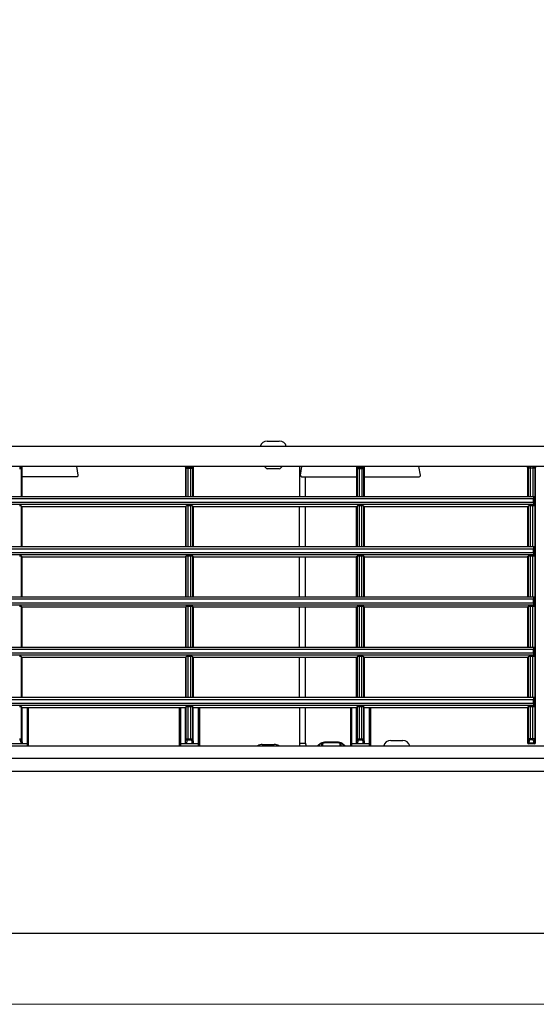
# Model space of a CAD drawing. Header units: millimetres. Extents: x -17122 to 7392, y -6480 to -3200.
# Tile 29 of 70: x -2006 to -1993, y -4902 to -4877. Entities that reach past the tile are written whole.
import ezdxf
from ezdxf.lldxf.tags import DXFTag

# ---------------------------------------------------------------- set-up
doc = ezdxf.new("R2010")
doc.units = ezdxf.units.MM
doc.layers.add('IS_Armatura_Therm', color=7, linetype='SOLID', true_color=0x000000)
doc.layers.add('IS_Wężownica OChP', color=7, linetype='Continuous', lineweight=5, true_color=0x800080)
tags = doc.linetypes.add('SOLID', pattern=[10, 10, 0]).pattern_tags.tags
tags[6:7] = [DXFTag(74, 4), DXFTag(75, 0), DXFTag(340, '0'), DXFTag(46, 0.0), DXFTag(50, 0.0), DXFTag(44, 0.0), DXFTag(45, 0.0)]
tags[4:5] = [DXFTag(74, 4), DXFTag(75, 0), DXFTag(340, '0'), DXFTag(46, 0.0), DXFTag(50, 0.0), DXFTag(44, 0.0), DXFTag(45, 0.0)]

# ---------------------------------------------------------------- blocks, each defined once
blk = doc.blocks.new('A$C3BB659E6')
at = {"color": 7, "linetype": 'Continuous'}
for p, q in [((1604, 122.52), (22, 122.52)), ((22, 82.25), (1604, 82.25)), ((1587, 78.98), (39, 78.98)), ((1587, 75.89), (39, 75.89)), ((555.2, 75.08), (555.2, 6.68)), ((555.2, 75.08), (555.22, 75.08)), ((555.26, 74.92), (555.36, 74.15)), ((555.36, 6.68), (555.36, 74.15)), ((555.5, 75.38), (556.9, 75.38)), ((555.56, 75.21), (555.66, 74.44)), ((555.56, 75.21), (556.84, 75.21)), ((555.86, 74.39), (555.86, 66.16)), ((555.86, 74.39), (556.54, 74.39)), ((555.86, 74.1), (556.54, 74.1)), ((556.54, 66.16), (556.54, 74.39)), ((556.74, 74.44), (556.84, 75.21)), ((557.04, 74.15), (557.14, 74.92)), ((557.04, 66.18), (557.04, 74.15)), ((557.18, 75.08), (557.2, 75.08)), ((557.2, 66.38), (557.2, 75.08)), ((591.25, 74.51), (588.26, 74.51)), ((596.3, 66.38), (596.3, 75.89)), ((596.6, 66.38), (596.6, 75.89)), ((596.6, 75.34), (601, 75.34)), ((597.84, 75.03), (597.84, 66.38)), ((597.96, 74.15), (597.84, 75.03)), ((597.96, 74.15), (597.96, 66.18)), ((598.26, 74.44), (598.14, 75.34)), ((598.46, 74.39), (598.46, 66.16)), ((599.14, 74.39), (598.46, 74.39)), ((599.14, 74.1), (598.46, 74.1)), ((599.14, 66.16), (599.14, 74.39)), ((599.46, 75.34), (599.34, 74.44)), ((599.76, 75.03), (599.64, 74.15)), ((599.64, 66.18), (599.64, 74.15)), ((599.76, 75.03), (599.76, 66.38)), ((601, 66.38), (601, 75.89)), ((601.3, 66.38), (601.3, 75.89)), ((603.25, 75.33), (602.58, 75.89)), ((603.18, 75.48), (602.7, 75.89)), ((603.6, 75.89), (603.6, 75.31)), ((603.86, 75.89), (603.86, 75.24)), ((604.71, 75.06), (604.71, 74.9)), ((607.29, 75.06), (604.71, 75.06)), ((607.29, 74.9), (604.71, 74.9)), ((607.29, 74.9), (607.29, 75.06)), ((608.14, 75.89), (608.14, 75.24)), ((608.4, 75.89), (608.4, 75.31)), ((608.75, 75.33), (609.42, 75.89)), ((608.82, 75.48), (609.3, 75.89)), ((612.5, 75.21), (612.5, 66.38)), ((614, 75.21), (612.5, 75.21)), ((614, 66.38), (614, 75.89)), ((623.25, 75.5), (620.26, 75.5)), ((638.9, 66.38), (638.9, 75.89)), ((639.2, 66.38), (639.2, 75.89)), ((639.2, 75.34), (643.6, 75.34)), ((640.44, 75.03), (640.44, 66.38)), ((640.56, 74.15), (640.44, 75.03)), ((640.56, 74.15), (640.56, 66.18)), ((640.86, 74.44), (640.74, 75.34)), ((641.06, 74.39), (641.06, 66.16)), ((641.74, 74.39), (641.06, 74.39)), ((641.74, 74.1), (641.06, 74.1)), ((641.74, 66.16), (641.74, 74.39)), ((642.06, 75.34), (641.94, 74.44)), ((642.36, 75.03), (642.24, 74.15)), ((642.24, 66.18), (642.24, 74.15)), ((642.36, 75.03), (642.36, 66.38)), ((643.6, 66.38), (643.6, 75.89)), ((643.9, 66.38), (643.9, 75.89)), ((681.5, 66.38), (681.5, 75.89)), ((681.8, 66.38), (681.8, 75.89)), ((681.8, 75.34), (686.2, 75.34)), ((683.04, 75.03), (683.04, 66.38)), ((683.16, 74.15), (683.04, 75.03)), ((683.16, 74.15), (683.16, 66.18)), ((683.46, 74.44), (683.34, 75.34)), ((555.42, 66.17), (555.69, 65.83)), ((555.42, 66.17), (555.42, 63.88)), ((557.2, 66.38), (557.04, 66.18)), ((557.2, 66.38), (597.84, 66.38)), ((597.8, 66.38), (597.96, 66.18)), ((599.8, 66.38), (599.64, 66.18)), ((599.76, 66.38), (640.44, 66.38)), ((640.4, 66.38), (640.56, 66.18)), ((642.4, 66.38), (642.24, 66.18)), ((642.36, 66.38), (683.04, 66.38)), ((683, 66.38), (683.16, 66.18)), ((555.42, 63.88), (812.58, 63.88)), ((555.69, 65.83), (812.31, 65.83)), ((555.7, 65.33), (555.7, 64.38)), ((555.7, 65.33), (812.3, 65.33)), ((555.7, 64.38), (812.3, 64.38)), ((555.86, 66.16), (556.54, 66.16)), ((555.86, 63.88), (555.86, 53.66)), ((556.54, 53.66), (556.54, 63.88)), ((557.04, 53.68), (557.04, 63.88)), ((557.2, 53.88), (557.2, 63.88)), ((597.8, 63.88), (597.8, 53.88)), ((597.96, 63.88), (597.96, 53.68)), ((598.46, 66.16), (599.14, 66.16)), ((598.46, 63.88), (598.46, 53.66)), ((599.14, 53.66), (599.14, 63.88)), ((599.64, 53.68), (599.64, 63.88)), ((599.8, 63.88), (599.8, 53.88)), ((612.5, 63.88), (612.5, 53.88)), ((614, 63.88), (614, 53.88)), ((640.4, 63.88), (640.4, 53.88)), ((640.56, 63.88), (640.56, 53.68)), ((641.06, 66.16), (641.74, 66.16)), ((641.06, 63.88), (641.06, 53.66)), ((641.74, 53.66), (641.74, 63.88)), ((642.24, 53.68), (642.24, 63.88)), ((642.4, 53.88), (642.4, 63.88)), ((683, 63.88), (683, 53.88)), ((683.16, 63.88), (683.16, 53.68)), ((555.42, 53.67), (555.69, 53.33)), ((555.42, 53.67), (555.42, 51.38)), ((555.69, 53.33), (812.31, 53.33)), ((555.7, 52.83), (555.7, 51.88)), ((555.7, 52.83), (812.3, 52.83)), ((555.7, 51.88), (812.3, 51.88)), ((555.86, 53.66), (556.54, 53.66)), ((557.2, 53.88), (557.04, 53.68)), ((557.2, 53.88), (597.8, 53.88)), ((597.8, 53.88), (597.96, 53.68)), ((598.46, 53.66), (599.14, 53.66)), ((599.8, 53.88), (599.64, 53.68)), ((599.8, 53.88), (640.4, 53.88)), ((640.4, 53.88), (640.56, 53.68)), ((641.06, 53.66), (641.74, 53.66)), ((642.4, 53.88), (642.24, 53.68)), ((642.4, 53.88), (683, 53.88)), ((683, 53.88), (683.16, 53.68)), ((555.42, 51.38), (812.58, 51.38)), ((555.86, 51.38), (555.86, 41.16)), ((556.54, 41.16), (556.54, 51.38)), ((557.04, 41.18), (557.04, 51.38)), ((557.2, 41.38), (557.2, 51.38)), ((597.8, 51.38), (597.8, 41.38)), ((597.96, 51.38), (597.96, 41.18)), ((598.46, 51.38), (598.46, 41.16)), ((599.14, 41.16), (599.14, 51.38)), ((599.64, 41.18), (599.64, 51.38)), ((599.8, 51.38), (599.8, 41.38)), ((612.5, 51.38), (612.5, 41.38)), ((614, 51.38), (614, 41.38)), ((640.4, 51.38), (640.4, 41.38)), ((640.56, 51.38), (640.56, 41.18)), ((641.06, 51.38), (641.06, 41.16)), ((641.74, 41.16), (641.74, 51.38)), ((642.24, 41.18), (642.24, 51.38)), ((642.4, 41.38), (642.4, 51.38)), ((683, 51.38), (683, 41.38)), ((683.16, 51.38), (683.16, 41.18)), ((555.42, 41.17), (555.69, 40.83)), ((555.42, 41.17), (555.42, 38.88)), ((555.69, 40.83), (812.31, 40.83)), ((555.7, 40.33), (555.7, 39.38)), ((555.7, 40.33), (812.3, 40.33)), ((555.7, 39.38), (812.3, 39.38)), ((555.86, 41.16), (556.54, 41.16)), ((557.2, 41.38), (557.04, 41.18)), ((557.2, 41.38), (597.8, 41.38)), ((597.8, 41.38), (597.96, 41.18)), ((598.46, 41.16), (599.14, 41.16)), ((599.8, 41.38), (599.64, 41.18)), ((599.8, 41.38), (640.4, 41.38)), ((640.4, 41.38), (640.56, 41.18)), ((641.06, 41.16), (641.74, 41.16)), ((642.4, 41.38), (642.24, 41.18)), ((642.4, 41.38), (683, 41.38)), ((683, 41.38), (683.16, 41.18)), ((555.42, 38.88), (812.58, 38.88)), ((555.86, 38.88), (555.86, 28.66)), ((556.54, 28.66), (556.54, 38.88)), ((557.04, 28.68), (557.04, 38.88)), ((557.2, 28.88), (557.2, 38.88)), ((597.8, 38.88), (597.8, 28.88)), ((597.96, 38.88), (597.96, 28.68)), ((598.46, 38.88), (598.46, 28.66)), ((599.14, 28.66), (599.14, 38.88)), ((599.64, 28.68), (599.64, 38.88)), ((599.8, 38.88), (599.8, 28.88)), ((612.5, 38.88), (612.5, 28.88)), ((614, 38.88), (614, 28.88)), ((640.4, 38.88), (640.4, 28.88)), ((640.56, 38.88), (640.56, 28.68)), ((641.06, 38.88), (641.06, 28.66)), ((641.74, 28.66), (641.74, 38.88)), ((642.24, 28.68), (642.24, 38.88)), ((642.4, 28.88), (642.4, 38.88)), ((683, 38.88), (683, 28.88)), ((683.16, 38.88), (683.16, 28.68)), ((555.42, 28.67), (555.69, 28.33)), ((555.42, 28.67), (555.42, 26.38)), ((555.69, 28.33), (812.31, 28.33)), ((555.7, 27.83), (555.7, 26.88)), ((555.7, 27.83), (812.3, 27.83)), ((555.86, 28.66), (556.54, 28.66)), ((557.2, 28.88), (557.04, 28.68)), ((557.2, 28.88), (597.8, 28.88)), ((597.8, 28.88), (597.96, 28.68)), ((598.46, 28.66), (599.14, 28.66)), ((599.8, 28.88), (599.64, 28.68)), ((599.8, 28.88), (640.4, 28.88)), ((640.4, 28.88), (640.56, 28.68)), ((641.06, 28.66), (641.74, 28.66)), ((642.4, 28.88), (642.24, 28.68)), ((642.4, 28.88), (683, 28.88)), ((683, 28.88), (683.16, 28.68)), ((555.42, 26.38), (812.58, 26.38)), ((555.7, 26.88), (812.3, 26.88)), ((555.86, 26.38), (555.86, 16.16)), ((556.54, 16.16), (556.54, 26.38)), ((557.04, 16.18), (557.04, 26.38)), ((557.2, 16.38), (557.2, 26.38)), ((597.8, 26.38), (597.8, 16.38)), ((597.96, 26.38), (597.96, 16.18)), ((598.46, 26.38), (598.46, 16.16)), ((599.14, 16.16), (599.14, 26.38)), ((599.64, 16.18), (599.64, 26.38)), ((599.8, 26.38), (599.8, 16.38)), ((612.5, 26.38), (612.5, 16.38)), ((614, 26.38), (614, 16.38)), ((640.4, 26.38), (640.4, 16.38)), ((640.56, 26.38), (640.56, 16.18)), ((641.06, 26.38), (641.06, 16.16)), ((641.74, 16.16), (641.74, 26.38)), ((642.24, 16.18), (642.24, 26.38)), ((642.4, 16.38), (642.4, 26.38)), ((683, 26.38), (683, 16.38)), ((683.16, 26.38), (683.16, 16.18)), ((555.42, 16.17), (555.69, 15.83)), ((555.42, 16.17), (555.42, 13.88)), ((555.69, 15.83), (812.31, 15.83)), ((555.7, 15.33), (555.7, 14.38)), ((555.7, 15.33), (812.3, 15.33)), ((555.86, 16.16), (556.54, 16.16)), ((557.2, 16.38), (557.04, 16.18)), ((557.2, 16.38), (597.8, 16.38)), ((597.8, 16.38), (597.96, 16.18)), ((598.46, 16.16), (599.14, 16.16)), ((599.8, 16.38), (599.64, 16.18)), ((599.8, 16.38), (640.4, 16.38)), ((640.4, 16.38), (640.56, 16.18)), ((641.06, 16.16), (641.74, 16.16)), ((642.4, 16.38), (642.24, 16.18)), ((642.4, 16.38), (683, 16.38)), ((683, 16.38), (683.16, 16.18)), ((555.42, 13.88), (812.58, 13.88)), ((555.7, 14.38), (812.3, 14.38)), ((555.86, 6.38), (555.86, 13.88)), ((556.54, 6.38), (556.54, 13.88)), ((557.04, 6.68), (557.04, 13.88)), ((557.2, 6.68), (557.2, 13.88)), ((597.8, 13.88), (597.8, 6.68)), ((597.96, 13.88), (597.96, 6.84)), ((598.46, 6.54), (598.46, 13.88)), ((599.14, 6.54), (599.14, 13.88)), ((599.64, 6.84), (599.64, 13.88)), ((599.8, 6.68), (599.8, 13.88)), ((612.5, 13.88), (612.5, 8.88)), ((614, 6.38), (614, 13.88)), ((640.4, 13.88), (640.4, 6.68)), ((640.56, 13.88), (640.56, 6.84)), ((641.06, 13.88), (641.06, 6.54)), ((641.74, 6.54), (641.74, 13.88)), ((642.24, 6.84), (642.24, 13.88)), ((642.4, 6.68), (642.4, 13.88)), ((683, 13.88), (683, 6.68)), ((683.16, 13.88), (683.16, 6.84)), ((583.86, 8.53), (584.24, 6.38)), ((597.8, 8.88), (584.16, 8.88)), ((613.44, 8.88), (599.8, 8.88)), ((613.74, 8.53), (613.36, 6.38)), ((614, 7.63), (613.58, 7.63)), ((669.06, 8.53), (669.44, 6.38)), ((669.36, 8.88), (683, 8.88)), ((39, 6.38), (1587, 6.38)), ((557.2, 6.68), (555.2, 6.68)), ((597.96, 6.84), (597.8, 6.68)), ((598.26, 6.54), (598.1, 6.38)), ((599.14, 6.84), (598.46, 6.84)), ((599.14, 6.54), (598.46, 6.54)), ((599.5, 6.38), (599.34, 6.54)), ((599.8, 6.68), (599.64, 6.84)), ((619, 6.93), (622, 6.93)), ((640.4, 6.68), (640.41, 6.68)), ((640.41, 6.68), (640.56, 6.84)), ((640.71, 6.38), (640.86, 6.54)), ((641.06, 6.84), (641.74, 6.84)), ((641.06, 6.54), (641.74, 6.54)), ((641.94, 6.54), (642.09, 6.38)), ((642.24, 6.84), (642.39, 6.68)), ((642.39, 6.68), (642.4, 6.68)), ((683.16, 6.84), (683, 6.68)), ((683.46, 6.54), (683.3, 6.38)), ((22, 1.38), (1604, 1.38)), ((622, 0), (619.01, 0))]:
    blk.add_line(p, q, dxfattribs=at)
for points in [[(603.31, 75.29), (603.36, 75.26), (603.44, 75.22), (603.52, 75.19), (603.61, 75.15), (603.7, 75.12), (603.77, 75.1)], [(603.79, 75.09), (603.93, 75.06), (604.09, 75.02), (604.25, 74.98), (604.4, 74.95), (604.55, 74.93), (604.66, 74.91)], [(607.34, 74.91), (607.45, 74.93), (607.6, 74.95), (607.75, 74.98), (607.91, 75.02), (608.07, 75.06), (608.21, 75.09)], [(608.23, 75.1), (608.3, 75.12), (608.39, 75.15), (608.47, 75.19), (608.56, 75.22), (608.63, 75.26), (608.69, 75.29)]]:
    blk.add_lwpolyline(points, dxfattribs=at)
for centre, radius, start, end in [((555.5, 75.08), 0.3, 89.9827, 179.9824), ((555.52, 75.08), 0.3, 90.0178, 180.0171), ((556.88, 75.08), 0.3, 359.9829, 89.9822), ((556.9, 75.08), 0.3, 0.0176, 90.0173), ((588.25, 76.31), 1.8, 193.5362, 270), ((591.25, 76.31), 1.8, 270, 346.4638), ((603.44, 75.56), 0.301, 230.0269, 243.5544), ((603.41, 75.48), 0.217, 229.8369, 241.583), ((603.41, 75.48), 0.217, 241.5449, 243.1578), ((603.86, 75.38), 0.301, 251.4533, 255.8432), ((604.71, 75.2), 0.301, 260.546, 269.9918), ((607.29, 75.2), 0.301, 269.9945, 279.4616), ((608.14, 75.38), 0.301, 284.1568, 288.5468), ((607.42, 78.25), 3.1, 288.4411, 296.9038), ((608.56, 75.56), 0.301, 296.8884, 310.0148), ((620.25, 77.3), 1.8, 231.6592, 270), ((623.25, 77.3), 1.8, 270, 308.3408), ((584.16, 8.58), 0.3, 90, 190), ((613.44, 8.58), 0.3, 350, 90), ((669.36, 8.58), 0.3, 90, 190), ((555.66, 6.68), 0.3, 179.9825, 269.9825), ((556.74, 6.68), 0.3, 270.0175, 0.0175), ((598.26, 6.84), 0.3, 180.0846, 269.9154), ((599.34, 6.84), 0.3, 270.0846, 359.9154), ((619.87, 5.13), 2, 115.8419, 141.215), ((621.13, 5.13), 2, 38.785, 64.1581), ((640.7, 6.68), 0.3, 180.0155, 269.9976), ((640.71, 6.69), 0.3, 180.0846, 269.9154), ((640.86, 6.84), 0.3, 180.0846, 269.9154), ((641.94, 6.84), 0.3, 270.0846, 359.9154), ((642.09, 6.69), 0.3, 270.0846, 359.9154), ((642.1, 6.68), 0.3, 269.9845, 359.9828), ((683.46, 6.84), 0.3, 180.0846, 269.9154), ((619, 1.8), 1.8, 193.5362, 270), ((622, 1.8), 1.8, 270, 346.4638)]:
    blk.add_arc(centre, radius, start, end, dxfattribs=at)
for centre, major_axis, ratio, start_param, end_param in [((555.86, 66.18), (0.5, 0), 0.043661, -2.655799, -1.570796), ((556.54, 66.18), (0.5, 0), 0.043661, -1.570796, -0.034907), ((598.46, 66.18), (0.5, 0), 0.043661, -3.106686, -1.570796), ((599.14, 66.18), (0.5, 0), 0.043661, -1.570796, -0.034907), ((641.06, 66.18), (0.5, 0), 0.043661, -3.106686, -1.570796), ((641.74, 66.18), (0.5, 0), 0.043661, -1.570796, -0.034907), ((683.66, 66.18), (0.5, 0), 0.043661, -3.106686, -1.570796), ((555.69, 65.33), (0, 0.5), 0.034921, -1.570796, -0.043633), ((555.69, 64.38), (0, 0.5), 0.034921, -3.141593, -1.570796), ((555.86, 53.68), (0.5, 0), 0.043661, -2.655799, -1.570796), ((555.69, 52.83), (0, 0.5), 0.034921, -1.570796, -0.043633), ((555.69, 51.88), (0, 0.5), 0.034921, -3.141593, -1.570796), ((556.54, 53.68), (0.5, 0), 0.043661, -1.570796, -0.034907), ((598.46, 53.68), (0.5, 0), 0.043661, -3.106686, -1.570796), ((599.14, 53.68), (0.5, 0), 0.043661, -1.570796, -0.034907), ((641.06, 53.68), (0.5, 0), 0.043661, -3.106686, -1.570796), ((641.74, 53.68), (0.5, 0), 0.043661, -1.570796, -0.034907), ((683.66, 53.68), (0.5, 0), 0.043661, -3.106686, -1.570796), ((555.86, 41.18), (0.5, 0), 0.043661, -2.655799, -1.570796), ((555.69, 40.33), (0, 0.5), 0.034921, -1.570796, -0.043633), ((555.69, 39.38), (0, 0.5), 0.034921, -3.141593, -1.570796), ((556.54, 41.18), (0.5, 0), 0.043661, -1.570796, -0.034907), ((598.46, 41.18), (0.5, 0), 0.043661, -3.106686, -1.570796), ((599.14, 41.18), (0.5, 0), 0.043661, -1.570796, -0.034907), ((641.06, 41.18), (0.5, 0), 0.043661, -3.106686, -1.570796), ((641.74, 41.18), (0.5, 0), 0.043661, -1.570796, -0.034907), ((683.66, 41.18), (0.5, 0), 0.043661, -3.106686, -1.570796), ((555.86, 28.68), (0.5, 0), 0.043661, -2.655799, -1.570796), ((555.69, 27.83), (0, 0.5), 0.034921, -1.570796, -0.043633), ((556.54, 28.68), (0.5, 0), 0.043661, -1.570796, -0.034907), ((598.46, 28.68), (0.5, 0), 0.043661, -3.106686, -1.570796), ((599.14, 28.68), (0.5, 0), 0.043661, -1.570796, -0.034907), ((641.06, 28.68), (0.5, 0), 0.043661, -3.106686, -1.570796), ((641.74, 28.68), (0.5, 0), 0.043661, -1.570796, -0.034907), ((683.66, 28.68), (0.5, 0), 0.043661, -3.106686, -1.570796), ((555.69, 26.88), (0, 0.5), 0.034921, -3.141593, -1.570796), ((555.86, 16.18), (0.5, 0), 0.043661, -2.655799, -1.570796), ((555.69, 15.33), (0, 0.5), 0.034921, -1.570796, -0.043633), ((556.54, 16.18), (0.5, 0), 0.043661, -1.570796, -0.034907), ((598.46, 16.18), (0.5, 0), 0.043661, -3.106686, -1.570796), ((599.14, 16.18), (0.5, 0), 0.043661, -1.570796, -0.034907), ((641.06, 16.18), (0.5, 0), 0.043661, -3.106686, -1.570796), ((641.74, 16.18), (0.5, 0), 0.043661, -1.570796, -0.034907), ((683.66, 16.18), (0.5, 0), 0.043661, -3.106686, -1.570796), ((555.69, 14.38), (0, 0.5), 0.034921, -3.141593, -1.570796), ((598.1, 6.68), (0.212, 0.212), 0.998783, 2.356803, 3.926382), ((599.5, 6.68), (0.212, -0.212), 0.998783, -0.784789, 0.784789), ((683.3, 6.68), (0.212, 0.212), 0.998783, 2.356803, 3.926382)]:
    blk.add_ellipse(centre, major_axis=major_axis, ratio=ratio, start_param=start_param, end_param=end_param, dxfattribs=at)
for points, knots in [([(555.22, 75.08), (555.22, 75.08), (555.23, 75.06), (555.24, 75.03), (555.25, 74.98), (555.25, 74.94), (555.26, 74.92)], [0, 0, 0, 0, 0.087307, 0.277096, 0.580957, 1, 1, 1, 1]), ([(555.56, 75.21), (555.48, 75.21), (555.33, 75.15), (555.26, 74.99), (555.26, 74.92)], [0, 0, 0, 0, 0.505954, 1, 1, 1, 1]), ([(555.66, 74.44), (555.58, 74.44), (555.43, 74.38), (555.36, 74.23), (555.36, 74.15)], [0, 0, 0, 0, 0.505954, 1, 1, 1, 1]), ([(555.36, 74.15), (555.36, 74.15), (555.38, 74.14), (555.41, 74.13), (555.45, 74.12), (555.54, 74.11), (555.68, 74.1), (555.79, 74.1), (555.86, 74.1)], [0, 0, 0, 0, 0.031717, 0.09448, 0.188975, 0.31256, 0.629303, 1, 1, 1, 1]), ([(555.52, 75.38), (555.52, 75.38), (555.52, 75.37), (555.53, 75.37), (555.53, 75.37)], [0, 0, 0, 0, 0.650799, 1, 1, 1, 1]), ([(555.53, 75.37), (555.53, 75.35), (555.55, 75.3), (555.55, 75.24), (555.56, 75.21)], [0, 0, 0, 0, 0.357557, 1, 1, 1, 1]), ([(555.66, 74.44), (555.66, 74.43), (555.68, 74.42), (555.75, 74.4), (555.81, 74.39), (555.86, 74.39)], [0, 0, 0, 0, 0.121032, 0.337953, 1, 1, 1, 1]), ([(556.54, 74.39), (556.59, 74.39), (556.65, 74.4), (556.72, 74.42), (556.74, 74.43), (556.74, 74.44)], [0, 0, 0, 0, 0.662047, 0.878968, 1, 1, 1, 1]), ([(556.54, 74.1), (556.61, 74.1), (556.72, 74.1), (556.86, 74.11), (556.95, 74.12), (556.99, 74.13), (557.02, 74.14), (557.04, 74.15), (557.04, 74.15)], [0, 0, 0, 0, 0.370697, 0.68744, 0.811025, 0.90552, 0.968283, 1, 1, 1, 1]), ([(556.74, 74.44), (556.82, 74.44), (556.97, 74.38), (557.04, 74.23), (557.04, 74.15)], [0, 0, 0, 0, 0.505954, 1, 1, 1, 1]), ([(556.84, 75.21), (556.85, 75.23), (556.85, 75.28), (556.86, 75.33), (556.87, 75.36), (556.88, 75.38), (556.88, 75.38)], [0, 0, 0, 0, 0.420731, 0.725443, 0.914994, 1, 1, 1, 1]), ([(556.84, 75.21), (556.92, 75.21), (557.07, 75.15), (557.14, 74.99), (557.14, 74.92)], [0, 0, 0, 0, 0.505954, 1, 1, 1, 1]), ([(557.14, 74.92), (557.15, 74.94), (557.15, 74.98), (557.16, 75.03), (557.17, 75.06), (557.18, 75.08), (557.18, 75.08)], [0, 0, 0, 0, 0.419043, 0.722904, 0.912693, 1, 1, 1, 1]), ([(596.3, 75.32), (596.3, 75.32), (596.31, 75.32), (596.33, 75.33), (596.35, 75.33), (596.41, 75.33), (596.49, 75.33), (596.56, 75.34), (596.6, 75.34)], [0, 0, 0, 0, 0.020938, 0.078209, 0.170589, 0.294707, 0.618302, 1, 1, 1, 1]), ([(597.84, 75.03), (597.84, 75.1), (597.9, 75.27), (598.06, 75.34), (598.14, 75.34)], [0, 0, 0, 0, 0.500877, 1, 1, 1, 1]), ([(597.96, 74.15), (597.96, 74.23), (598.03, 74.38), (598.18, 74.44), (598.26, 74.44)], [0, 0, 0, 0, 0.494046, 1, 1, 1, 1]), ([(598.46, 74.1), (598.39, 74.1), (598.28, 74.1), (598.14, 74.11), (598.05, 74.12), (598.01, 74.13), (597.98, 74.14), (597.96, 74.15), (597.96, 74.15)], [0, 0, 0, 0, 0.370691, 0.687436, 0.811023, 0.905521, 0.968284, 1, 1, 1, 1]), ([(598.46, 74.39), (598.41, 74.39), (598.35, 74.4), (598.28, 74.42), (598.26, 74.43), (598.26, 74.44)], [0, 0, 0, 0, 0.662045, 0.878967, 1, 1, 1, 1]), ([(599.34, 74.44), (599.34, 74.43), (599.32, 74.42), (599.25, 74.4), (599.19, 74.39), (599.14, 74.39)], [0, 0, 0, 0, 0.121033, 0.337955, 1, 1, 1, 1]), ([(599.64, 74.15), (599.64, 74.15), (599.62, 74.14), (599.59, 74.13), (599.55, 74.12), (599.46, 74.11), (599.32, 74.1), (599.21, 74.1), (599.14, 74.1)], [0, 0, 0, 0, 0.031716, 0.094479, 0.188977, 0.312564, 0.629309, 1, 1, 1, 1]), ([(599.64, 74.15), (599.64, 74.23), (599.57, 74.38), (599.42, 74.44), (599.34, 74.44)], [0, 0, 0, 0, 0.494046, 1, 1, 1, 1]), ([(599.46, 75.34), (599.54, 75.34), (599.7, 75.27), (599.76, 75.1), (599.76, 75.03)], [0, 0, 0, 0, 0.499123, 1, 1, 1, 1]), ([(601.3, 75.32), (601.3, 75.32), (601.29, 75.32), (601.28, 75.33), (601.25, 75.33), (601.19, 75.33), (601.11, 75.33), (601.04, 75.34), (601, 75.34)], [0, 0, 0, 0, 0.020938, 0.078209, 0.170589, 0.294707, 0.618302, 1, 1, 1, 1]), ([(603.18, 75.48), (603.22, 75.47), (603.35, 75.4), (603.5, 75.34), (603.6, 75.31)], [0, 0, 0, 0, 0.258192, 1, 1, 1, 1]), ([(603.25, 75.33), (603.24, 75.34), (603.2, 75.38), (603.18, 75.44), (603.18, 75.48)], [0, 0, 0, 0, 0.2402, 1, 1, 1, 1]), ([(603.18, 75.48), (603.18, 75.45), (603.2, 75.4), (603.23, 75.36), (603.23, 75.35)], [0, 0, 0, 0, 0.757809, 1, 1, 1, 1]), ([(603.6, 75.31), (603.64, 75.28), (603.72, 75.25), (603.81, 75.24), (603.86, 75.24)], [0, 0, 0, 0, 0.446537, 1, 1, 1, 1]), ([(603.6, 75.31), (603.61, 75.26), (603.65, 75.17), (603.73, 75.11), (603.77, 75.1)], [0, 0, 0, 0, 0.517023, 1, 1, 1, 1]), ([(603.86, 75.24), (603.86, 75.21), (603.84, 75.18), (603.82, 75.13), (603.81, 75.1), (603.8, 75.09), (603.79, 75.09)], [0, 0, 0, 0, 0.397425, 0.706733, 0.908382, 1, 1, 1, 1]), ([(604.66, 74.91), (604.66, 74.91), (604.67, 74.92), (604.68, 74.95), (604.69, 75), (604.7, 75.04), (604.71, 75.06)], [0, 0, 0, 0, 0.08064, 0.281139, 0.594983, 1, 1, 1, 1]), ([(607.29, 75.06), (607.29, 75.04), (607.31, 75), (607.32, 74.95), (607.33, 74.92), (607.34, 74.91), (607.34, 74.91), (607.34, 74.91)], [0, 0, 0, 0, 0.403477, 0.719763, 0.919646, 0.976505, 1, 1, 1, 1]), ([(608.14, 75.24), (608.19, 75.24), (608.28, 75.25), (608.36, 75.28), (608.4, 75.31)], [0, 0, 0, 0, 0.553463, 1, 1, 1, 1]), ([(608.14, 75.24), (608.14, 75.21), (608.16, 75.18), (608.18, 75.13), (608.19, 75.1), (608.2, 75.09), (608.21, 75.09)], [0, 0, 0, 0, 0.397425, 0.706733, 0.908382, 1, 1, 1, 1]), ([(608.4, 75.31), (608.39, 75.26), (608.35, 75.17), (608.27, 75.11), (608.23, 75.1)], [0, 0, 0, 0, 0.517023, 1, 1, 1, 1]), ([(608.82, 75.48), (608.82, 75.47), (608.81, 75.41), (608.78, 75.35), (608.75, 75.33)], [0, 0, 0, 0, 0.26962, 1, 1, 1, 1]), ([(608.77, 75.35), (608.79, 75.38), (608.81, 75.42), (608.82, 75.47), (608.82, 75.48)], [0, 0, 0, 0, 0.740292, 1, 1, 1, 1]), ([(612.5, 75.21), (612.5, 75.34), (612.44, 75.61), (612.26, 75.81), (612.16, 75.89)], [0, 0, 0, 0, 0.510837, 1, 1, 1, 1]), ([(638.9, 75.32), (638.9, 75.32), (638.91, 75.32), (638.93, 75.33), (638.95, 75.33), (639.01, 75.33), (639.09, 75.33), (639.16, 75.34), (639.2, 75.34)], [0, 0, 0, 0, 0.020938, 0.078209, 0.170589, 0.294707, 0.618302, 1, 1, 1, 1]), ([(640.44, 75.03), (640.44, 75.1), (640.5, 75.27), (640.66, 75.34), (640.74, 75.34)], [0, 0, 0, 0, 0.500877, 1, 1, 1, 1]), ([(640.56, 74.15), (640.56, 74.23), (640.63, 74.38), (640.78, 74.44), (640.86, 74.44)], [0, 0, 0, 0, 0.494046, 1, 1, 1, 1]), ([(641.06, 74.1), (640.99, 74.1), (640.88, 74.1), (640.74, 74.11), (640.65, 74.12), (640.61, 74.13), (640.58, 74.14), (640.56, 74.15), (640.56, 74.15)], [0, 0, 0, 0, 0.370691, 0.687436, 0.811023, 0.905521, 0.968284, 1, 1, 1, 1]), ([(641.06, 74.39), (641.01, 74.39), (640.95, 74.4), (640.88, 74.42), (640.86, 74.43), (640.86, 74.44)], [0, 0, 0, 0, 0.662045, 0.878967, 1, 1, 1, 1]), ([(641.94, 74.44), (641.94, 74.43), (641.92, 74.42), (641.85, 74.4), (641.79, 74.39), (641.74, 74.39)], [0, 0, 0, 0, 0.121033, 0.337955, 1, 1, 1, 1]), ([(642.24, 74.15), (642.24, 74.15), (642.22, 74.14), (642.19, 74.13), (642.15, 74.12), (642.06, 74.11), (641.92, 74.1), (641.81, 74.1), (641.74, 74.1)], [0, 0, 0, 0, 0.031716, 0.094479, 0.188977, 0.312564, 0.629309, 1, 1, 1, 1]), ([(642.24, 74.15), (642.24, 74.23), (642.17, 74.38), (642.02, 74.44), (641.94, 74.44)], [0, 0, 0, 0, 0.494046, 1, 1, 1, 1]), ([(642.06, 75.34), (642.14, 75.34), (642.3, 75.27), (642.36, 75.1), (642.36, 75.03)], [0, 0, 0, 0, 0.499123, 1, 1, 1, 1]), ([(643.9, 75.32), (643.9, 75.32), (643.89, 75.32), (643.88, 75.33), (643.85, 75.33), (643.79, 75.33), (643.71, 75.33), (643.64, 75.34), (643.6, 75.34)], [0, 0, 0, 0, 0.020938, 0.078209, 0.170589, 0.294707, 0.618302, 1, 1, 1, 1]), ([(681.5, 75.32), (681.5, 75.32), (681.51, 75.32), (681.53, 75.33), (681.55, 75.33), (681.61, 75.33), (681.69, 75.33), (681.76, 75.34), (681.8, 75.34)], [0, 0, 0, 0, 0.020938, 0.078209, 0.170589, 0.294707, 0.618302, 1, 1, 1, 1]), ([(683.04, 75.03), (683.04, 75.1), (683.1, 75.27), (683.26, 75.34), (683.34, 75.34)], [0, 0, 0, 0, 0.500877, 1, 1, 1, 1]), ([(683.16, 74.15), (683.16, 74.23), (683.23, 74.38), (683.38, 74.44), (683.46, 74.44)], [0, 0, 0, 0, 0.494046, 1, 1, 1, 1]), ([(683.66, 74.1), (683.59, 74.1), (683.48, 74.1), (683.34, 74.11), (683.25, 74.12), (683.21, 74.13), (683.18, 74.14), (683.16, 74.15), (683.16, 74.15)], [0, 0, 0, 0, 0.370691, 0.687436, 0.811023, 0.905521, 0.968284, 1, 1, 1, 1]), ([(683.66, 74.39), (683.61, 74.39), (683.55, 74.4), (683.48, 74.42), (683.46, 74.43), (683.46, 74.44)], [0, 0, 0, 0, 0.662045, 0.878967, 1, 1, 1, 1]), ([(555.5, 6.38), (555.42, 6.38), (555.26, 6.44), (555.2, 6.6), (555.2, 6.68)], [0, 0, 0, 0, 0.499988, 1, 1, 1, 1]), ([(557.2, 6.68), (557.2, 6.6), (557.14, 6.44), (556.98, 6.38), (556.9, 6.38)], [0, 0, 0, 0, 0.500012, 1, 1, 1, 1]), ([(598.46, 6.84), (598.4, 6.84), (598.28, 6.84), (598.14, 6.84), (598.05, 6.84), (598.01, 6.84), (597.98, 6.84), (597.96, 6.84), (597.96, 6.84)], [0, 0, 0, 0, 0.374756, 0.694936, 0.819487, 0.913937, 0.974831, 1, 1, 1, 1]), ([(598.46, 6.54), (598.43, 6.54), (598.39, 6.54), (598.33, 6.54), (598.28, 6.54), (598.27, 6.54), (598.26, 6.54), (598.26, 6.54)], [0, 0, 0, 0, 0.374354, 0.694195, 0.913083, 0.97415, 1, 1, 1, 1]), ([(599.64, 6.84), (599.64, 6.84), (599.62, 6.84), (599.59, 6.84), (599.55, 6.84), (599.46, 6.84), (599.32, 6.84), (599.2, 6.84), (599.14, 6.84)], [0, 0, 0, 0, 0.025169, 0.086063, 0.180513, 0.305064, 0.625244, 1, 1, 1, 1]), ([(599.34, 6.54), (599.34, 6.54), (599.33, 6.54), (599.32, 6.54), (599.27, 6.54), (599.21, 6.54), (599.17, 6.54), (599.14, 6.54)], [0, 0, 0, 0, 0.02585, 0.086917, 0.305805, 0.625646, 1, 1, 1, 1]), ([(640.56, 6.84), (640.56, 6.84), (640.58, 6.84), (640.61, 6.84), (640.65, 6.84), (640.74, 6.84), (640.88, 6.84), (641, 6.84), (641.06, 6.84)], [0, 0, 0, 0, 0.025169, 0.086063, 0.180513, 0.305063, 0.625243, 1, 1, 1, 1]), ([(640.86, 6.54), (640.86, 6.54), (640.87, 6.54), (640.88, 6.54), (640.93, 6.54), (640.99, 6.54), (641.03, 6.54), (641.06, 6.54)], [0, 0, 0, 0, 0.02585, 0.086916, 0.305804, 0.625645, 1, 1, 1, 1]), ([(641.74, 6.84), (641.8, 6.84), (641.92, 6.84), (642.06, 6.84), (642.15, 6.84), (642.19, 6.84), (642.22, 6.84), (642.24, 6.84), (642.24, 6.84)], [0, 0, 0, 0, 0.374757, 0.694937, 0.819487, 0.913937, 0.974831, 1, 1, 1, 1]), ([(641.74, 6.54), (641.77, 6.54), (641.81, 6.54), (641.87, 6.54), (641.92, 6.54), (641.93, 6.54), (641.94, 6.54), (641.94, 6.54)], [0, 0, 0, 0, 0.374355, 0.694196, 0.913084, 0.97415, 1, 1, 1, 1]), ([(683.66, 6.84), (683.6, 6.84), (683.48, 6.84), (683.34, 6.84), (683.25, 6.84), (683.21, 6.84), (683.18, 6.84), (683.16, 6.84), (683.16, 6.84)], [0, 0, 0, 0, 0.374756, 0.694936, 0.819487, 0.913937, 0.974831, 1, 1, 1, 1]), ([(683.66, 6.54), (683.63, 6.54), (683.59, 6.54), (683.53, 6.54), (683.48, 6.54), (683.47, 6.54), (683.46, 6.54), (683.46, 6.54)], [0, 0, 0, 0, 0.374354, 0.694195, 0.913083, 0.97415, 1, 1, 1, 1])]:
    blk.add_open_spline(points, degree=3, knots=knots, dxfattribs=at)
for points in [[(603.23, 75.35), (603.24, 75.34), (603.25, 75.33), (603.27, 75.32)], [(603.86, 75.24), (604.14, 75.17), (604.42, 75.1), (604.71, 75.06)], [(607.29, 75.06), (607.58, 75.1), (607.86, 75.17), (608.14, 75.24)], [(608.69, 75.29), (608.72, 75.3), (608.75, 75.32), (608.77, 75.35)], [(614, 75.21), (614, 75.44), (613.96, 75.67), (613.88, 75.89)]]:
    blk.add_open_spline(points, degree=3, dxfattribs=at)

msp = doc.modelspace()

# ---------------------------------------------------------------- linework, layer by layer
at = {"layer": 'IS_Wężownica OChP', "color": 52, "true_color": 0xc8c800, "transparency": 33554687}
msp.add_lwpolyline([(-2123.578, -4586.1), (-2123.578, -4892.717, 0.414214), (-2114.578, -4901.717), (-1972.577, -4901.717, 0.414214), (-1963.577, -4892.717), (-1963.577, -4666.1, -0.414214)], format="xyb", dxfattribs=at)

# ---------------------------------------------------------------- block references
at = {"layer": 'IS_Armatura_Therm', "lineweight": 0, "xscale": 0.1, "yscale": 0.1, "zscale": 0.1, "rotation": 180}
msp.add_blockref('A$C3BB659E6', (-1937.277, -4887.699), dxfattribs=at)

doc.saveas('drawing.dxf')
